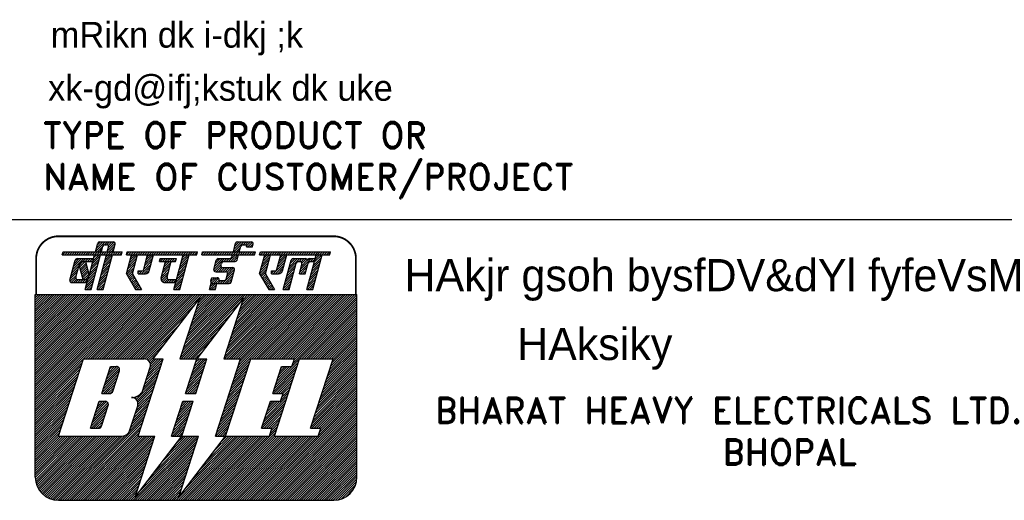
# Model space of a CAD drawing. Extents: x 10867 to 12547, y -210 to 978.
# Tile 4 of 7: x 11830 to 12136, y -25 to 124. Entities that reach past the tile are written whole.
import ezdxf
from ezdxf.enums import TextEntityAlignment as Align

# ---------------------------------------------------------------- set-up
doc = ezdxf.new("R2010")
doc.units = 0
doc.header["$LTSCALE"] = 5
doc.header["$MEASUREMENT"] = 0
doc.layers.get('0').update_dxf_attribs({"linetype": 'CONTINUOUS'})
doc.layers.add('TEXT', color=3, linetype='CONTINUOUS')
doc.styles.add('HINDI', font='hindi')
doc.styles.add('ROMAND', font='romand', dxfattribs={"height": 3})
doc.styles.add('ROMANS', font='romans.shx')

# ---------------------------------------------------------------- blocks, each defined once
blk = doc.blocks.new('*X41')
at = {"color": 0}
for p, q in [((31.687, 28.505), (32.282, 29.1)), ((31.752, 28.747), (32.105, 29.1)), ((31.817, 28.988), (31.928, 29.1)), ((31.493, 27.781), (32.121, 28.409)), ((31.558, 28.022), (32.186, 28.651)), ((31.622, 28.264), (32.251, 28.892)), ((31.299, 27.056), (31.927, 27.685)), ((31.364, 27.298), (31.992, 27.926)), ((31.428, 27.539), (32.057, 28.168)), ((31.163, 26.39), (31.733, 26.96)), ((31.17, 26.573), (31.798, 27.202)), ((31.234, 26.815), (31.863, 27.443)), ((31.34, 26.39), (31.669, 26.719)), ((31.517, 26.39), (31.604, 26.477))]:
    blk.add_line(p, q, dxfattribs=at)
blk = doc.blocks.new('*X42')
at = {"color": 0}
for p, q in [((29.691, 27.924), (30.558, 28.79)), ((29.756, 28.165), (30.381, 28.79)), ((29.821, 28.407), (30.204, 28.79)), ((29.885, 28.648), (30.027, 28.79)), ((30.505, 28.56), (30.735, 28.79)), ((30.56, 27.731), (31.188, 28.36)), ((30.625, 27.973), (31.442, 28.79)), ((30.661, 28.54), (30.911, 28.79)), ((30.689, 28.214), (31.141, 28.666)), ((30.734, 28.436), (31.068, 28.77)), ((31.147, 28.672), (31.261, 28.787)), ((31.388, 28.56), (31.618, 28.79)), ((31.565, 28.56), (31.752, 28.747)), ((29.433, 26.958), (30.061, 27.586)), ((29.497, 27.199), (30.126, 27.828)), ((29.562, 27.441), (30.19, 28.069)), ((29.627, 27.682), (30.255, 28.31)), ((30.625, 27.62), (31.124, 28.118)), ((30.802, 27.62), (31.059, 27.877)), ((30.979, 27.62), (30.994, 27.635)), ((29.303, 26.475), (29.931, 27.103)), ((29.368, 26.716), (29.996, 27.345)), ((29.395, 26.39), (29.867, 26.862)), ((29.572, 26.39), (29.802, 26.62))]:
    blk.add_line(p, q, dxfattribs=at)
blk = doc.blocks.new('*X43')
at = {"color": 0}
for p, q in [((27.698, 28.582), (28.216, 29.1)), ((27.762, 28.823), (28.039, 29.1)), ((27.827, 29.064), (27.863, 29.1)), ((28.952, 28.599), (29.454, 29.1)), ((29.017, 28.84), (29.277, 29.1)), ((29.082, 29.082), (29.1, 29.1)), ((27.504, 27.857), (28.132, 28.485)), ((27.568, 28.099), (28.197, 28.727)), ((27.633, 28.34), (28.261, 28.968)), ((28.504, 27.62), (29.386, 28.503)), ((28.823, 28.116), (29.451, 28.744)), ((28.888, 28.357), (29.516, 28.986)), ((27.441, 27.618), (28.067, 28.244)), ((27.506, 27.506), (28.002, 28.002)), ((27.571, 27.394), (27.938, 27.761)), ((27.635, 27.282), (27.927, 27.573)), ((28.356, 27.649), (28.557, 27.85)), ((28.356, 27.825), (28.38, 27.85)), ((28.681, 27.62), (29.322, 28.261)), ((28.857, 27.62), (29.257, 28.02)), ((29.082, 27.667), (29.172, 27.758)), ((27.7, 27.17), (27.992, 27.461)), ((27.765, 27.058), (28.056, 27.349)), ((27.829, 26.946), (28.121, 27.237)), ((27.894, 26.833), (28.186, 27.125)), ((27.959, 26.721), (28.25, 27.013)), ((28.024, 26.609), (28.315, 26.901)), ((28.088, 26.497), (28.38, 26.789)), ((28.158, 26.39), (28.445, 26.677)), ((28.335, 26.39), (28.509, 26.565)), ((28.511, 26.39), (28.574, 26.453))]:
    blk.add_line(p, q, dxfattribs=at)
blk = doc.blocks.new('*X44')
at = {"color": 0}
for p, q in [((27.479, 29.247), (27.562, 29.33)), ((27.509, 29.1), (27.739, 29.33)), ((27.686, 29.1), (27.916, 29.33)), ((27.863, 29.1), (28.093, 29.33)), ((28.039, 29.1), (28.269, 29.33)), ((28.216, 29.1), (28.446, 29.33)), ((28.393, 29.1), (28.623, 29.33)), ((28.57, 29.1), (28.8, 29.33)), ((28.746, 29.1), (28.976, 29.33)), ((28.923, 29.1), (29.153, 29.33)), ((29.1, 29.1), (29.33, 29.33)), ((29.277, 29.1), (29.507, 29.33)), ((29.454, 29.1), (29.684, 29.33)), ((29.63, 29.1), (29.86, 29.33)), ((29.807, 29.1), (30.037, 29.33)), ((29.984, 29.1), (30.214, 29.33)), ((30.161, 29.1), (30.391, 29.33)), ((30.337, 29.1), (30.567, 29.33)), ((30.514, 29.1), (30.744, 29.33)), ((30.691, 29.1), (30.921, 29.33)), ((30.868, 29.1), (31.098, 29.33)), ((31.045, 29.1), (31.275, 29.33)), ((31.221, 29.1), (31.451, 29.33)), ((31.398, 29.1), (31.628, 29.33)), ((31.575, 29.1), (31.805, 29.33)), ((31.752, 29.1), (31.982, 29.33)), ((31.928, 29.1), (32.158, 29.33)), ((32.105, 29.1), (32.335, 29.33)), ((32.282, 29.1), (32.512, 29.33)), ((32.459, 29.1), (32.689, 29.33)), ((32.636, 29.1), (32.866, 29.33)), ((32.812, 29.1), (32.932, 29.22))]:
    blk.add_line(p, q, dxfattribs=at)
blk = doc.blocks.new('*X45')
at = {"color": 0}
for p, q in [((25.024, 28.56), (25.564, 29.1)), ((25.201, 28.56), (25.741, 29.1)), ((25.323, 29.035), (25.388, 29.1)), ((23.882, 27.948), (24.724, 28.79)), ((23.924, 27.813), (24.445, 28.334)), ((23.946, 28.188), (24.547, 28.79)), ((24.01, 28.43), (24.371, 28.79)), ((24.075, 28.671), (24.19, 28.787)), ((24.671, 28.56), (24.901, 28.79)), ((24.848, 28.56), (25.078, 28.79)), ((25.378, 28.56), (25.757, 28.939)), ((25.556, 28.561), (25.692, 28.697)), ((24.058, 27.77), (24.453, 28.166)), ((24.234, 27.77), (24.565, 28.101)), ((24.411, 27.77), (24.741, 28.1)), ((24.552, 26.85), (25.433, 27.731)), ((24.588, 27.77), (24.918, 28.1)), ((24.765, 27.77), (25.095, 28.1)), ((24.87, 27.344), (25.486, 27.961)), ((24.896, 27.724), (25.272, 28.1)), ((24.934, 27.586), (25.422, 28.073)), ((23.633, 26.992), (23.951, 27.31)), ((23.691, 27.227), (23.759, 27.294)), ((23.696, 26.878), (24.128, 27.31)), ((23.845, 26.85), (24.256, 27.261)), ((24.022, 26.85), (24.29, 27.118)), ((24.198, 26.85), (24.428, 27.08)), ((24.375, 26.85), (24.605, 27.08)), ((24.729, 26.85), (25.369, 27.49)), ((24.905, 26.85), (25.304, 27.248)), ((25.082, 26.85), (25.239, 27.007))]:
    blk.add_line(p, q, dxfattribs=at)
blk = doc.blocks.new('*X46')
at = {"color": 0}
for p, q in [((22.95, 29.137), (23.143, 29.33)), ((23.09, 29.1), (23.32, 29.33)), ((23.266, 29.1), (23.496, 29.33)), ((23.443, 29.1), (23.673, 29.33)), ((23.62, 29.1), (23.85, 29.33)), ((23.797, 29.1), (24.027, 29.33)), ((23.973, 29.1), (24.203, 29.33)), ((24.15, 29.1), (24.38, 29.33)), ((24.327, 29.1), (24.557, 29.33)), ((24.504, 29.1), (24.734, 29.33)), ((24.681, 29.1), (24.911, 29.33)), ((24.857, 29.1), (25.087, 29.33)), ((25.034, 29.1), (25.264, 29.33)), ((25.211, 29.1), (25.441, 29.33)), ((25.388, 29.1), (25.618, 29.33)), ((25.564, 29.1), (25.794, 29.33)), ((25.741, 29.1), (25.971, 29.33)), ((25.918, 29.1), (26.148, 29.33)), ((26.095, 29.1), (26.325, 29.33)), ((26.272, 29.1), (26.502, 29.33)), ((26.448, 29.1), (26.678, 29.33)), ((26.625, 29.1), (26.855, 29.33)), ((26.802, 29.1), (27.032, 29.33)), ((26.979, 29.1), (27.076, 29.197))]:
    blk.add_line(p, q, dxfattribs=at)
blk = doc.blocks.new('*X47')
at = {"color": 0}
for p, q in [((25.441, 29.33), (26.211, 30.1)), ((25.452, 29.518), (26.034, 30.1)), ((25.517, 29.759), (25.857, 30.1)), ((25.582, 30.002), (25.671, 30.091)), ((26.158, 29.87), (26.388, 30.1)), ((26.334, 29.87), (26.564, 30.1)), ((26.443, 29.802), (26.741, 30.1)), ((26.538, 29.72), (26.886, 30.068)), ((26.715, 29.72), (26.942, 29.948)), ((25.618, 29.33), (25.951, 29.663)), ((25.794, 29.33), (25.886, 29.422))]:
    blk.add_line(p, q, dxfattribs=at)
blk = doc.blocks.new('*X48')
at = {"color": 0}
for p, q in [((23.562, 26.39), (24.022, 26.85)), ((23.602, 26.607), (23.845, 26.85)), ((23.667, 26.849), (23.696, 26.878)), ((23.738, 26.39), (24.101, 26.753)), ((23.915, 26.39), (24.036, 26.511))]:
    blk.add_line(p, q, dxfattribs=at)
blk = doc.blocks.new('*X49')
at = {"color": 0}
for p, q in [((17.094, 29.115), (17.309, 29.33)), ((17.256, 29.1), (17.486, 29.33)), ((17.433, 29.1), (17.663, 29.33)), ((17.61, 29.1), (17.84, 29.33)), ((17.786, 29.1), (18.016, 29.33)), ((17.963, 29.1), (18.193, 29.33)), ((18.14, 29.1), (18.37, 29.33)), ((18.317, 29.1), (18.547, 29.33)), ((18.493, 29.1), (18.723, 29.33)), ((18.67, 29.1), (18.9, 29.33)), ((18.847, 29.1), (19.077, 29.33)), ((19.024, 29.1), (19.254, 29.33)), ((19.201, 29.1), (19.431, 29.33)), ((19.377, 29.1), (19.607, 29.33)), ((19.554, 29.1), (19.784, 29.33)), ((19.731, 29.1), (19.961, 29.33)), ((19.908, 29.1), (20.138, 29.33)), ((20.084, 29.1), (20.314, 29.33)), ((20.261, 29.1), (20.491, 29.33)), ((20.438, 29.1), (20.668, 29.33)), ((20.615, 29.1), (20.845, 29.33)), ((20.791, 29.1), (21.021, 29.33)), ((20.968, 29.1), (21.198, 29.33)), ((21.145, 29.1), (21.375, 29.33)), ((21.322, 29.1), (21.552, 29.33)), ((21.499, 29.1), (21.729, 29.33)), ((21.675, 29.1), (21.905, 29.33)), ((21.852, 29.1), (22.082, 29.33)), ((22.029, 29.1), (22.259, 29.33)), ((22.206, 29.1), (22.436, 29.33)), ((22.382, 29.1), (22.611, 29.329)), ((19.698, 28.713), (19.774, 28.79)), ((19.721, 28.56), (19.951, 28.79)), ((19.898, 28.56), (20.128, 28.79)), ((20.075, 28.56), (20.305, 28.79)), ((20.251, 28.56), (20.481, 28.79)), ((20.428, 28.56), (20.658, 28.79)), ((20.605, 28.56), (20.835, 28.79)), ((20.782, 28.56), (20.952, 28.73))]:
    blk.add_line(p, q, dxfattribs=at)
blk = doc.blocks.new('*X50')
at = {"color": 0}
for p, q in [((17.377, 28.691), (17.786, 29.1)), ((17.442, 28.932), (17.61, 29.1)), ((18.567, 28.466), (19.195, 29.095)), ((18.631, 28.708), (19.024, 29.1)), ((18.696, 28.949), (18.847, 29.1)), ((21.386, 28.634), (21.852, 29.1)), ((21.451, 28.876), (21.675, 29.1)), ((17.118, 27.725), (17.746, 28.353)), ((17.183, 27.966), (17.811, 28.594)), ((17.247, 28.208), (17.876, 28.836)), ((17.312, 28.449), (17.941, 29.077)), ((18.251, 27.62), (19.001, 28.37)), ((18.437, 27.983), (19.066, 28.612)), ((18.502, 28.225), (19.13, 28.853)), ((19.938, 27.893), (20.566, 28.521)), ((20.002, 28.134), (20.428, 28.56)), ((20.067, 28.376), (20.251, 28.56)), ((21.192, 27.91), (21.821, 28.538)), ((21.257, 28.151), (21.885, 28.78)), ((21.322, 28.393), (21.95, 29.021)), ((17.127, 27.556), (17.682, 28.112)), ((17.191, 27.444), (17.617, 27.87)), ((17.256, 27.332), (17.552, 27.629)), ((18.006, 27.728), (18.127, 27.85)), ((18.074, 27.62), (18.305, 27.851)), ((18.428, 27.62), (18.936, 28.129)), ((18.607, 27.622), (18.872, 27.887)), ((19.773, 27.197), (20.372, 27.797)), ((19.808, 27.41), (20.437, 28.038)), ((19.873, 27.651), (20.501, 28.28)), ((20.92, 26.93), (21.562, 27.572)), ((20.998, 27.185), (21.627, 27.814)), ((21.063, 27.427), (21.691, 28.055)), ((21.128, 27.668), (21.756, 28.297)), ((17.321, 27.22), (17.612, 27.512)), ((17.385, 27.108), (17.677, 27.4)), ((17.45, 26.996), (17.742, 27.288)), ((17.515, 26.884), (17.807, 27.176)), ((17.58, 26.772), (17.871, 27.064)), ((17.644, 26.66), (17.936, 26.952)), ((17.709, 26.548), (18.001, 26.839)), ((19.819, 27.067), (20.307, 27.555)), ((19.907, 26.978), (20.247, 27.318)), ((20.038, 26.932), (20.301, 27.195)), ((20.212, 26.93), (20.442, 27.16)), ((20.389, 26.93), (20.619, 27.16)), ((20.566, 26.93), (20.796, 27.16)), ((20.743, 26.93), (20.973, 27.16)), ((20.804, 26.461), (21.433, 27.089)), ((20.869, 26.702), (21.497, 27.331)), ((20.91, 26.39), (21.368, 26.848)), ((17.774, 26.436), (18.065, 26.727)), ((17.905, 26.39), (18.13, 26.615)), ((18.081, 26.39), (18.195, 26.503)), ((18.258, 26.39), (18.259, 26.391)), ((21.087, 26.39), (21.303, 26.606))]:
    blk.add_line(p, q, dxfattribs=at)
blk = doc.blocks.new('*X51')
at = {"color": 0}
for p, q in [((13.409, 28.259), (13.711, 28.56)), ((13.448, 28.121), (13.888, 28.56)), ((13.462, 28.488), (13.512, 28.538)), ((13.487, 27.983), (13.945, 28.441)), ((13.526, 27.845), (13.98, 28.299)), ((13.565, 27.707), (14.015, 28.157)), ((13.604, 27.57), (14.05, 28.015)), ((13.643, 27.432), (14.085, 27.873)), ((13.682, 27.294), (14.12, 27.731)), ((13.725, 27.16), (14.155, 27.59)), ((13.902, 27.16), (14.168, 27.426)), ((14.079, 27.16), (14.103, 27.184))]:
    blk.add_line(p, q, dxfattribs=at)
blk = doc.blocks.new('*X52')
at = {"color": 0}
for p, q in [((12.909, 27.935), (13.462, 28.488)), ((12.974, 28.177), (13.587, 28.79)), ((13.039, 28.418), (13.41, 28.79)), ((13.104, 28.66), (13.232, 28.788)), ((13.512, 28.538), (13.764, 28.79)), ((13.711, 28.56), (13.941, 28.79)), ((13.888, 28.56), (14.118, 28.79)), ((14.064, 28.56), (14.294, 28.79)), ((14.241, 28.56), (14.471, 28.79)), ((14.418, 28.56), (14.491, 28.633)), ((12.715, 27.211), (13.259, 27.755)), ((12.78, 27.452), (13.324, 27.997)), ((12.845, 27.694), (13.389, 28.238)), ((12.699, 27.018), (13.195, 27.514)), ((12.794, 26.936), (13.147, 27.289)), ((12.965, 26.93), (13.217, 27.182)), ((13.141, 26.93), (13.371, 27.16)), ((13.318, 26.93), (13.548, 27.16)), ((13.495, 26.93), (13.725, 27.16)), ((13.672, 26.93), (13.902, 27.16)), ((13.849, 26.93), (14.079, 27.16)), ((14.025, 26.93), (14.038, 26.943))]:
    blk.add_line(p, q, dxfattribs=at)
blk = doc.blocks.new('*X53')
at = {"color": 0}
for p, q in [((12.129, 29.1), (12.359, 29.33)), ((12.154, 29.301), (12.183, 29.33)), ((12.306, 29.1), (12.536, 29.33)), ((12.483, 29.1), (12.713, 29.33)), ((12.66, 29.1), (12.89, 29.33)), ((12.837, 29.1), (13.067, 29.33)), ((13.013, 29.1), (13.243, 29.33)), ((13.19, 29.1), (13.42, 29.33)), ((13.367, 29.1), (13.597, 29.33)), ((13.544, 29.1), (13.774, 29.33)), ((13.72, 29.1), (13.95, 29.33)), ((13.897, 29.1), (14.127, 29.33)), ((14.074, 29.1), (14.304, 29.33)), ((14.251, 29.1), (14.481, 29.33)), ((14.428, 29.1), (14.658, 29.33)), ((14.604, 29.1), (14.834, 29.33)), ((14.781, 29.1), (15.011, 29.33)), ((14.958, 29.1), (15.188, 29.33)), ((15.135, 29.1), (15.365, 29.33)), ((15.311, 29.1), (15.541, 29.33)), ((15.488, 29.1), (15.718, 29.33)), ((15.665, 29.1), (15.895, 29.33)), ((15.842, 29.1), (16.072, 29.33)), ((16.019, 29.1), (16.249, 29.33)), ((16.195, 29.1), (16.425, 29.33)), ((16.372, 29.1), (16.602, 29.33)), ((16.549, 29.1), (16.755, 29.306))]:
    blk.add_line(p, q, dxfattribs=at)
blk = doc.blocks.new('*X54')
at = {"color": 0}
for p, q in [((14.685, 29.358), (15.428, 30.1)), ((14.75, 29.599), (15.251, 30.1)), ((14.815, 29.841), (15.074, 30.1)), ((15.372, 29.868), (15.604, 30.1)), ((15.551, 29.87), (15.781, 30.1)), ((15.618, 29.407), (16.21, 29.999)), ((15.667, 29.809), (15.958, 30.1)), ((15.683, 29.648), (16.124, 30.089)), ((14.834, 29.33), (15.249, 29.745)), ((15.011, 29.33), (15.184, 29.503)), ((15.718, 29.33), (16.182, 29.794)), ((15.895, 29.33), (16.117, 29.552))]:
    blk.add_line(p, q, dxfattribs=at)
blk = doc.blocks.new('*X55')
at = {"color": 0}
for p, q in [((14.491, 28.633), (14.958, 29.1)), ((14.556, 28.875), (14.781, 29.1)), ((15.424, 28.683), (15.842, 29.1)), ((15.489, 28.924), (15.665, 29.1)), ((14.297, 27.909), (14.925, 28.537)), ((14.362, 28.15), (14.99, 28.779)), ((14.426, 28.392), (15.055, 29.02)), ((15.165, 27.717), (15.794, 28.345)), ((15.23, 27.958), (15.859, 28.586)), ((15.295, 28.2), (15.923, 28.828)), ((15.36, 28.441), (15.988, 29.069)), ((14.038, 26.943), (14.667, 27.571)), ((14.103, 27.184), (14.731, 27.813)), ((14.168, 27.426), (14.796, 28.054)), ((14.232, 27.667), (14.861, 28.296)), ((14.971, 26.992), (15.6, 27.621)), ((15.036, 27.234), (15.664, 27.862)), ((15.101, 27.475), (15.729, 28.103)), ((13.909, 26.46), (14.537, 27.088)), ((13.973, 26.701), (14.602, 27.33)), ((14.016, 26.39), (14.472, 26.847)), ((14.842, 26.509), (15.47, 27.138)), ((14.9, 26.39), (15.406, 26.896)), ((14.907, 26.751), (15.535, 27.379)), ((14.192, 26.39), (14.408, 26.605)), ((15.076, 26.39), (15.341, 26.655)), ((15.253, 26.39), (15.276, 26.413))]:
    blk.add_line(p, q, dxfattribs=at)
blk = doc.blocks.new('*X56')
at = {"color": 0}
for p, q in [((10, 17.425), (18.575, 26)), ((10, 17.601), (18.399, 26)), ((10, 17.778), (18.222, 26)), ((10, 17.955), (18.045, 26)), ((10, 18.132), (17.868, 26)), ((10, 18.309), (17.691, 26)), ((10, 18.485), (17.515, 26)), ((10, 18.662), (17.338, 26)), ((10, 18.839), (17.161, 26)), ((10, 19.016), (16.984, 26)), ((10, 19.192), (16.808, 26)), ((10, 19.369), (16.631, 26)), ((10, 19.546), (16.454, 26)), ((10, 19.723), (16.277, 26)), ((10, 19.899), (16.101, 26)), ((10, 20.076), (15.924, 26)), ((10, 20.253), (15.747, 26)), ((10, 20.43), (15.57, 26)), ((10, 20.607), (15.393, 26)), ((10, 20.783), (15.217, 26)), ((10, 20.96), (15.04, 26)), ((10, 21.137), (14.863, 26)), ((10, 21.314), (14.686, 26)), ((10, 21.49), (14.51, 26)), ((10, 21.667), (14.333, 26)), ((10, 21.844), (14.156, 26)), ((10, 22.021), (13.979, 26)), ((10, 22.198), (13.802, 26)), ((10, 22.374), (13.626, 26)), ((10, 22.551), (13.449, 26)), ((10, 22.728), (13.272, 26)), ((10, 22.905), (13.095, 26)), ((10, 23.081), (12.919, 26)), ((10, 23.258), (12.742, 26)), ((10, 23.435), (12.565, 26)), ((10, 23.612), (12.388, 26)), ((10, 23.789), (12.211, 26)), ((10, 23.965), (12.035, 26)), ((10, 24.142), (11.858, 26)), ((10, 24.319), (11.681, 26)), ((10, 24.496), (11.504, 26)), ((10, 24.672), (11.328, 26)), ((10, 24.849), (11.151, 26)), ((10, 25.026), (10.974, 26)), ((10, 25.203), (10.797, 26)), ((10, 25.38), (10.62, 26)), ((10, 25.556), (10.444, 26)), ((10, 25.733), (10.267, 26)), ((10, 25.91), (10.09, 26)), ((13.752, 21), (18.752, 26)), ((13.929, 21), (18.929, 26)), ((14.106, 21), (19.106, 26)), ((14.282, 21), (19.282, 26)), ((14.459, 21), (19.459, 26)), ((14.636, 21), (19.636, 26)), ((14.813, 21), (19.813, 26)), ((14.99, 21), (19.99, 26)), ((15.166, 21), (20.166, 26)), ((15.343, 21), (20.343, 26)), ((15.52, 21), (20.52, 26)), ((15.697, 21), (20.697, 26)), ((15.873, 21), (20.873, 26)), ((16.05, 21), (21.05, 26)), ((16.227, 21), (21.227, 26)), ((16.404, 21), (21.404, 26)), ((16.581, 21), (21.581, 26)), ((16.757, 21), (21.757, 26)), ((16.934, 21), (21.934, 26)), ((17.111, 21), (22.111, 26)), ((17.288, 21), (22.288, 26)), ((17.464, 21), (22.464, 26)), ((17.641, 21), (22.641, 26)), ((17.818, 21), (22.818, 26)), ((17.995, 21), (22.995, 26)), ((21.285, 21.108), (26.177, 26)), ((21.354, 21), (26.354, 26)), ((21.37, 21.37), (26, 26)), ((21.455, 21.631), (25.823, 26)), ((21.53, 21), (25.905, 25.375)), ((21.54, 21.893), (25.646, 26)), ((21.625, 22.155), (25.47, 26)), ((21.71, 22.417), (25.293, 26)), ((21.795, 22.679), (25.116, 26)), ((21.88, 22.941), (24.939, 26)), ((21.965, 23.203), (24.763, 26)), ((22.05, 23.464), (24.586, 26)), ((22.135, 23.726), (24.409, 26)), ((22.22, 23.988), (24.232, 26)), ((22.306, 24.25), (24.055, 26)), ((22.391, 24.512), (23.879, 26)), ((22.476, 24.774), (23.702, 26)), ((22.561, 25.036), (23.525, 26)), ((22.646, 25.298), (23.348, 26)), ((22.731, 25.559), (23.172, 26)), ((24.704, 21.169), (29.536, 26)), ((24.712, 21), (29.712, 26)), ((24.789, 21.431), (29.359, 26)), ((24.875, 21.693), (29.182, 26)), ((24.889, 21), (29.889, 26)), ((24.96, 21.954), (29.005, 26)), ((25.045, 22.216), (28.828, 26)), ((25.066, 21), (30.066, 26)), ((25.13, 22.478), (28.652, 26)), ((25.215, 22.74), (28.475, 26)), ((25.243, 21), (30.243, 26)), ((25.3, 23.002), (28.298, 26)), ((25.385, 23.264), (28.121, 26)), ((25.419, 21), (30.419, 26)), ((25.47, 23.526), (27.945, 26)), ((25.555, 23.787), (27.768, 26)), ((25.596, 21), (30.596, 26)), ((25.609, 19.952), (31.657, 26)), ((25.64, 24.049), (27.591, 26)), ((25.694, 20.214), (31.48, 26)), ((25.725, 24.311), (27.414, 26)), ((25.773, 21), (30.773, 26)), ((25.779, 20.476), (31.303, 26)), ((25.81, 24.573), (27.237, 26)), ((25.864, 20.738), (31.127, 26)), ((25.896, 24.835), (27.061, 26)), ((25.949, 21), (30.95, 26)), ((25.981, 25.097), (26.884, 26)), ((26.066, 25.359), (26.707, 26)), ((26.151, 25.62), (26.53, 26)), ((26.834, 21), (31.834, 26)), ((27.01, 21), (32.01, 26)), ((27.187, 21), (32.187, 26)), ((27.364, 21), (32.364, 26)), ((27.541, 21), (32.541, 26)), ((27.718, 21), (32.718, 26)), ((27.894, 21), (32.894, 26)), ((28.071, 21), (33.071, 26)), ((28.248, 21), (33.248, 26)), ((28.425, 21), (33.425, 26)), ((28.601, 21), (33.601, 26)), ((28.778, 21), (33.778, 26)), ((28.955, 21), (33.955, 26)), ((29.132, 21), (34.132, 26)), ((29.309, 21), (34.309, 26)), ((29.485, 21), (34.485, 26)), ((29.662, 21), (34.662, 26)), ((29.839, 21), (34.839, 26)), ((29.959, 20.413), (35, 25.454)), ((30.016, 21), (35, 25.984)), ((30.044, 20.675), (35, 25.631)), ((30.129, 20.936), (35, 25.808)), ((30.723, 21), (35, 25.277)), ((18.172, 21), (22.369, 25.198)), ((21.707, 21), (25.323, 24.616)), ((30.899, 21), (35, 25.101)), ((31.076, 21), (35, 24.924)), ((31.253, 21), (35, 24.747)), ((31.43, 21), (35, 24.57)), ((18.348, 21), (21.787, 24.439)), ((21.884, 21), (24.741, 23.857)), ((31.607, 21), (35, 24.393)), ((31.783, 21), (35, 24.217)), ((31.96, 21), (35, 24.04)), ((32.137, 21), (35, 23.863)), ((18.521, 20.996), (21.205, 23.68)), ((22.061, 21), (24.159, 23.098)), ((32.314, 21), (35, 23.686)), ((32.49, 21), (35, 23.51)), ((32.667, 21), (35, 23.333)), ((32.844, 21), (35, 23.156)), ((33.021, 21), (35, 22.979)), ((18.661, 20.959), (20.623, 22.921)), ((22.237, 21), (23.577, 22.34)), ((32.871, 20.143), (35, 22.272)), ((32.956, 20.405), (35, 22.449)), ((33.041, 20.667), (35, 22.626)), ((33.126, 20.929), (35, 22.802)), ((18.771, 20.892), (20.041, 22.163)), ((22.414, 21), (22.995, 21.581)), ((32.531, 19.096), (35, 21.565)), ((32.616, 19.358), (35, 21.742)), ((32.701, 19.619), (35, 21.919)), ((32.786, 19.881), (35, 22.095)), ((10, 17.248), (13.748, 20.996)), ((10, 17.071), (13.663, 20.734)), ((18.684, 19.568), (19.869, 20.753)), ((18.769, 19.83), (19.939, 21)), ((18.854, 20.092), (19.763, 21)), ((18.859, 20.803), (19.459, 21.404)), ((18.923, 20.691), (19.232, 21)), ((18.939, 20.354), (19.586, 21)), ((18.959, 20.55), (19.409, 21)), ((22.104, 19.629), (23.289, 20.814)), ((22.189, 19.891), (23.298, 21)), ((22.274, 20.153), (23.121, 21)), ((22.359, 20.415), (22.945, 21)), ((22.444, 20.677), (22.768, 21)), ((22.53, 20.939), (22.591, 21)), ((25.524, 19.69), (26.709, 20.875)), ((28.689, 18.966), (30.466, 20.743)), ((32.105, 17.786), (35, 20.681)), ((32.19, 18.048), (35, 20.858)), ((32.276, 18.31), (35, 21.035)), ((32.361, 18.572), (35, 21.211)), ((32.446, 18.834), (35, 21.388)), ((10, 16.894), (13.578, 20.472)), ((10, 16.718), (13.493, 20.211)), ((10, 16.541), (13.408, 19.949)), ((18.429, 18.783), (19.614, 19.968)), ((18.514, 19.044), (19.699, 20.229)), ((18.599, 19.306), (19.784, 20.491)), ((21.849, 18.844), (23.034, 20.029)), ((21.934, 19.106), (23.119, 20.291)), ((22.019, 19.367), (23.204, 20.552)), ((25.269, 18.905), (26.454, 20.09)), ((25.354, 19.167), (26.539, 20.352)), ((25.439, 19.428), (26.624, 20.614)), ((28.518, 18.442), (30.296, 20.22)), ((28.553, 18.3), (30.211, 19.958)), ((28.604, 18.704), (30.381, 20.482)), ((28.774, 19.228), (29.946, 20.4)), ((28.859, 19.49), (29.769, 20.4)), ((28.944, 19.751), (29.592, 20.4)), ((29.029, 20.013), (29.416, 20.4)), ((29.114, 20.275), (29.239, 20.4)), ((31.765, 16.739), (35, 19.974)), ((31.85, 17.001), (35, 20.151)), ((31.935, 17.263), (35, 20.328)), ((32.02, 17.525), (35, 20.504)), ((10, 16.364), (13.323, 19.687)), ((10, 16.187), (13.238, 19.425)), ((10, 16.01), (13.153, 19.163)), ((17.847, 17.847), (19.444, 19.444)), ((17.922, 17.745), (19.359, 19.182)), ((18.344, 18.521), (19.529, 19.706)), ((21.679, 18.32), (22.864, 19.505)), ((21.764, 18.582), (22.949, 19.767)), ((21.836, 18.3), (22.779, 19.243)), ((25.013, 18.119), (26.199, 19.304)), ((25.099, 18.381), (26.284, 19.566)), ((25.184, 18.643), (26.369, 19.828)), ((28.73, 18.3), (30.126, 19.696)), ((28.907, 18.3), (30.041, 19.434)), ((29.083, 18.3), (29.956, 19.172)), ((31.425, 15.692), (35, 19.267)), ((31.51, 15.953), (35, 19.444)), ((31.595, 16.215), (35, 19.62)), ((31.68, 16.477), (35, 19.797)), ((10, 15.834), (13.068, 18.901)), ((10, 15.657), (12.982, 18.639)), ((10, 15.48), (12.897, 18.377)), ((17.919, 17.211), (19.104, 18.396)), ((17.972, 17.619), (19.274, 18.92)), ((17.984, 17.454), (19.189, 18.658)), ((22.012, 18.3), (22.694, 18.981)), ((22.189, 18.3), (22.609, 18.719)), ((22.366, 18.3), (22.523, 18.458)), ((24.758, 17.334), (25.943, 18.519)), ((24.843, 17.595), (26.028, 18.781)), ((24.928, 17.857), (26.113, 19.042)), ((29.108, 17.794), (29.7, 18.387)), ((29.193, 18.056), (29.785, 18.649)), ((29.26, 18.3), (29.871, 18.91)), ((31.51, 15.6), (35, 19.09)), ((31.687, 15.6), (35, 18.913)), ((31.863, 15.6), (35, 18.737)), ((32.04, 15.6), (35, 18.56)), ((32.184, 15.567), (35, 18.383)), ((10, 15.303), (12.812, 18.116)), ((10, 15.127), (12.727, 17.854)), ((17.626, 17.98), (17.658, 18.011)), ((17.663, 16.426), (18.848, 17.611)), ((17.748, 16.688), (18.933, 17.873)), ((17.749, 17.926), (17.909, 18.086)), ((17.833, 16.95), (19.018, 18.135)), ((21.083, 16.487), (22.268, 17.672)), ((21.168, 16.749), (22.119, 17.7)), ((21.253, 17.011), (21.943, 17.7)), ((21.338, 17.273), (21.766, 17.7)), ((21.423, 17.534), (21.589, 17.7)), ((24.503, 16.548), (25.688, 17.733)), ((24.588, 16.81), (25.773, 17.995)), ((24.673, 17.072), (25.858, 18.257)), ((27.147, 10), (35, 17.853)), ((27.324, 10), (35, 17.676)), ((27.753, 16.085), (29.53, 17.863)), ((27.838, 16.347), (29.615, 18.125)), ((27.923, 16.609), (29.014, 17.7)), ((28.008, 16.871), (28.837, 17.7)), ((28.093, 17.133), (28.66, 17.7)), ((28.178, 17.395), (28.483, 17.7)), ((28.263, 17.657), (28.307, 17.7)), ((32.014, 15.044), (35, 18.029)), ((32.099, 15.305), (35, 18.206)), ((10, 14.95), (12.642, 17.592)), ((10, 14.773), (12.557, 17.33)), ((10, 14.596), (12.472, 17.068)), ((17.493, 15.902), (18.678, 17.087)), ((17.578, 16.164), (18.763, 17.349)), ((20.828, 15.701), (22.013, 16.886)), ((20.913, 15.963), (22.098, 17.148)), ((20.998, 16.225), (22.183, 17.41)), ((24.248, 15.762), (25.433, 16.947)), ((24.333, 16.024), (25.518, 17.209)), ((24.418, 16.286), (25.603, 17.471)), ((27.501, 10), (35, 17.499)), ((27.621, 15.6), (29.36, 17.339)), ((27.668, 15.824), (29.445, 17.601)), ((27.678, 10), (35, 17.322)), ((27.798, 15.6), (29.275, 17.077)), ((27.854, 10), (35, 17.146)), ((28.031, 10), (35, 16.969)), ((10, 14.419), (12.387, 16.806)), ((10, 14.243), (12.302, 16.544)), ((10, 14.066), (12.217, 16.283)), ((12.121, 10), (18.423, 16.302)), ((17.321, 15.376), (18.508, 16.563)), ((17.408, 15.64), (18.593, 16.825)), ((20.657, 15), (21.758, 16.101)), ((20.658, 15.178), (21.843, 16.363)), ((20.743, 15.44), (21.928, 16.625)), ((24.016, 15), (25.178, 16.162)), ((24.078, 15.239), (25.263, 16.424)), ((24.163, 15.501), (25.348, 16.686)), ((27.974, 15.6), (29.19, 16.816)), ((28.151, 15.6), (29.105, 16.554)), ((28.208, 10), (35, 16.792)), ((28.328, 15.6), (29.02, 16.292)), ((28.385, 10), (35, 16.615)), ((28.562, 10), (35, 16.438)), ((28.738, 10), (35, 16.262)), ((28.915, 10), (35, 16.085)), ((10, 13.889), (12.132, 16.021)), ((10, 13.712), (12.047, 15.759)), ((10, 13.536), (11.961, 15.497)), ((12.298, 10), (18.338, 16.04)), ((12.475, 10), (18.253, 15.778)), ((12.652, 10), (18.168, 15.516)), ((20.834, 15), (21.673, 15.839)), ((21.01, 15), (21.588, 15.577)), ((21.187, 15), (21.502, 15.315)), ((23.258, 10), (28.764, 15.506)), ((24.192, 15), (25.092, 15.9)), ((24.369, 15), (25.007, 15.638)), ((24.546, 15), (24.922, 15.376)), ((28.257, 15.176), (28.85, 15.768)), ((28.342, 15.437), (28.935, 16.03)), ((29.092, 10), (35, 15.908)), ((29.269, 10), (35, 15.731)), ((29.445, 10), (35, 15.555)), ((29.622, 10), (35, 15.378)), ((10, 13.359), (11.876, 15.235)), ((10, 11.768), (13.232, 15)), ((10, 11.945), (13.055, 15)), ((10, 12.121), (12.879, 15)), ((10, 12.298), (12.702, 15)), ((10, 12.475), (12.525, 15)), ((10, 12.652), (12.348, 15)), ((10, 12.828), (12.172, 15)), ((10, 13.005), (11.995, 15)), ((10, 13.182), (11.818, 15)), ((10.011, 11.602), (13.409, 15)), ((10.035, 11.449), (13.586, 15)), ((10.069, 11.306), (13.763, 15)), ((10.113, 11.173), (13.939, 15)), ((10.164, 11.048), (14.116, 15)), ((10.224, 10.931), (14.293, 15)), ((10.29, 10.82), (14.47, 15)), ((10.363, 10.716), (14.646, 15)), ((10.442, 10.619), (14.823, 15)), ((10.527, 10.527), (15, 15)), ((10.619, 10.442), (15.177, 15)), ((10.716, 10.363), (15.354, 15)), ((10.82, 10.29), (15.53, 15)), ((10.931, 10.224), (15.707, 15)), ((11.048, 10.164), (15.884, 15)), ((11.173, 10.113), (16.061, 15)), ((11.306, 10.069), (16.237, 15)), ((11.449, 10.035), (16.414, 15)), ((11.602, 10.011), (16.591, 15)), ((11.768, 10), (16.768, 15)), ((11.945, 10), (16.988, 15.043)), ((12.828, 10), (18.083, 15.254)), ((13.005, 10), (18.005, 15)), ((13.182, 10), (18.182, 15)), ((13.359, 10), (18.359, 15)), ((13.536, 10), (18.536, 15)), ((13.712, 10), (18.712, 15)), ((13.889, 10), (18.889, 15)), ((14.066, 10), (19.066, 15)), ((14.243, 10), (19.243, 15)), ((14.419, 10), (19.243, 14.823)), ((14.596, 10), (19.157, 14.561)), ((17.601, 10), (22.601, 15)), ((17.778, 10), (22.662, 14.884)), ((17.955, 10), (22.577, 14.622)), ((18.027, 10.602), (22.425, 15)), ((18.609, 11.361), (22.248, 15)), ((19.191, 12.12), (22.071, 15)), ((19.773, 12.878), (21.894, 15)), ((20.355, 13.637), (21.718, 15)), ((20.937, 14.396), (21.541, 15)), ((20.96, 10), (25.96, 15)), ((21.137, 10), (26.137, 15)), ((21.314, 10), (26.314, 15)), ((21.364, 15), (21.417, 15.053)), ((21.49, 10), (26.49, 15)), ((21.562, 10.779), (25.783, 15)), ((21.667, 10), (26.667, 15)), ((21.844, 10), (26.844, 15)), ((22.021, 10), (27.021, 15)), ((22.144, 11.538), (25.607, 15)), ((22.198, 10), (27.198, 15)), ((22.374, 10), (27.374, 15)), ((22.551, 10), (27.551, 15)), ((22.726, 12.297), (25.43, 15)), ((22.728, 10), (27.728, 15)), ((22.905, 10), (27.905, 15)), ((23.081, 10), (28.081, 15)), ((23.308, 13.055), (25.253, 15)), ((23.435, 10), (28.679, 15.244)), ((23.612, 10), (28.612, 15)), ((23.789, 10), (28.789, 15)), ((23.89, 13.814), (25.076, 15)), ((23.965, 10), (28.965, 15)), ((24.142, 10), (29.142, 15)), ((24.319, 10), (29.319, 15)), ((24.472, 14.573), (24.899, 15)), ((24.496, 10), (29.496, 15)), ((24.672, 10), (29.672, 15)), ((24.723, 15), (24.837, 15.114)), ((24.849, 10), (29.849, 15)), ((25.026, 10), (30.026, 15)), ((25.203, 10), (30.203, 15)), ((25.38, 10), (30.38, 15)), ((25.556, 10), (30.556, 15)), ((25.733, 10), (30.733, 15)), ((25.91, 10), (30.91, 15)), ((26.087, 10), (31.087, 15)), ((26.263, 10), (31.263, 15)), ((26.44, 10), (31.44, 15)), ((26.617, 10), (31.617, 15)), ((26.794, 10), (31.794, 15)), ((26.971, 10), (31.971, 15)), ((29.799, 10), (35, 15.201)), ((29.976, 10), (35, 15.024)), ((30.153, 10), (35, 14.847)), ((30.329, 10), (35, 14.671)), ((14.773, 10), (19.072, 14.299)), ((14.95, 10), (18.987, 14.038)), ((18.132, 10), (22.492, 14.36)), ((18.309, 10), (22.407, 14.099)), ((18.485, 10), (22.322, 13.837)), ((30.506, 10), (35, 14.494)), ((30.683, 10), (35, 14.317)), ((30.86, 10), (35, 14.14)), ((31.036, 10), (35, 13.964)), ((31.213, 10), (35, 13.787)), ((15.127, 10), (18.902, 13.776)), ((15.303, 10), (18.817, 13.514)), ((15.48, 10), (18.732, 13.252)), ((18.662, 10), (22.237, 13.575)), ((18.839, 10), (22.152, 13.313)), ((19.016, 10), (22.067, 13.051)), ((31.39, 10), (35, 13.61)), ((31.567, 10), (35, 13.433)), ((31.744, 10), (35, 13.256)), ((31.92, 10), (35, 13.08)), ((15.657, 10), (18.647, 12.99)), ((15.834, 10), (18.562, 12.728)), ((16.01, 10), (18.477, 12.466)), ((19.192, 10), (21.982, 12.789)), ((19.369, 10), (21.897, 12.527)), ((19.546, 10), (21.812, 12.266)), ((32.097, 10), (35, 12.903)), ((32.274, 10), (35, 12.726)), ((32.451, 10), (35, 12.549)), ((32.627, 10), (35, 12.373)), ((16.187, 10), (18.392, 12.205)), ((16.364, 10), (18.307, 11.943)), ((16.541, 10), (18.222, 11.681)), ((19.723, 10), (21.726, 12.004)), ((19.899, 10), (21.641, 11.742)), ((32.804, 10), (35, 12.196)), ((32.981, 10), (35, 12.019)), ((33.158, 10), (35, 11.842)), ((33.34, 10.005), (34.995, 11.66)), ((16.718, 10), (18.136, 11.419)), ((16.894, 10), (18.051, 11.157)), ((17.071, 10), (17.966, 10.895)), ((20.076, 10), (21.556, 11.48)), ((20.253, 10), (21.471, 11.218)), ((20.43, 10), (21.386, 10.956)), ((33.545, 10.033), (34.967, 11.455)), ((33.786, 10.098), (34.902, 11.214)), ((34.114, 10.25), (34.75, 10.886)), ((17.248, 10), (17.881, 10.633)), ((17.425, 10), (17.796, 10.371)), ((20.607, 10), (21.301, 10.694)), ((20.783, 10), (21.216, 10.433))]:
    blk.add_line(p, q, dxfattribs=at)
blk = doc.blocks.new('*X57')
at = {"color": 0}
for p, q in [((15.368, 18.904), (16.553, 20.088)), ((15.454, 19.166), (16.539, 20.251)), ((15.539, 19.428), (16.461, 20.35)), ((15.624, 19.69), (16.333, 20.399)), ((15.709, 19.951), (16.157, 20.4)), ((15.794, 20.213), (15.981, 20.4)), ((15.198, 18.38), (16.383, 19.565)), ((15.283, 18.642), (16.468, 19.827)), ((15.295, 18.3), (16.298, 19.303)), ((15.472, 18.3), (16.213, 19.042)), ((15.648, 18.3), (16.128, 18.78)), ((15.828, 18.303), (16.043, 18.518)), ((14.688, 16.809), (15.55, 17.671)), ((14.773, 17.071), (15.402, 17.7)), ((14.858, 17.333), (15.225, 17.7)), ((14.943, 17.595), (15.048, 17.7)), ((14.347, 15.762), (15.533, 16.947)), ((14.433, 16.024), (15.618, 17.209)), ((14.518, 16.285), (15.683, 17.451)), ((14.603, 16.547), (15.642, 17.587)), ((14.363, 15.6), (15.447, 16.685)), ((14.539, 15.6), (15.362, 16.423)), ((14.716, 15.6), (15.277, 16.161)), ((14.893, 15.6), (15.192, 15.899))]:
    blk.add_line(p, q, dxfattribs=at)
blk = doc.blocks.new('MONO1')
for p, q in [((7.178, 24.077), (7.354, 24.736)), ((7.499, 24.847), (8.569, 24.847)), ((7.638, 24.077), (7.753, 24.506)), ((7.898, 24.617), (8.047, 24.617)), ((8.558, 24.077), (8.713, 24.658)), ((17.902, 24.077), (18.078, 24.736)), ((18.223, 24.847), (19.292, 24.847)), ((18.362, 24.077), (18.477, 24.506)), ((18.621, 24.617), (18.869, 24.617)), ((18.926, 24.467), (18.941, 24.523)), ((19.386, 24.467), (19.437, 24.658)), ((4.6, 23.847), (4.662, 24.077)), ((4.6, 23.847), (7.116, 23.847)), ((4.662, 24.077), (7.178, 24.077)), ((6.85, 21.137), (7.576, 23.847)), ((7.033, 23.537), (7.116, 23.847)), ((7.116, 23.847), (7.576, 23.847)), ((7.178, 24.077), (7.638, 24.077)), ((7.31, 21.137), (8.036, 23.847)), ((7.576, 23.847), (8.036, 23.847)), ((7.638, 24.077), (8.098, 24.077)), ((7.77, 21.137), (8.496, 23.847)), ((8.036, 23.847), (8.496, 23.847)), ((8.098, 24.077), (8.192, 24.428)), ((8.098, 24.077), (8.558, 24.077)), ((8.496, 23.847), (9.2, 23.847)), ((8.558, 24.077), (9.262, 24.077)), ((9.2, 23.847), (9.262, 24.077)), ((9.59, 23.847), (9.652, 24.077)), ((9.59, 22.367), (9.987, 23.847)), ((9.59, 23.847), (9.987, 23.847)), ((9.652, 24.077), (15.112, 24.077)), ((9.987, 23.847), (10.447, 23.847)), ((10.05, 22.367), (10.447, 23.847)), ((10.447, 23.847), (11.237, 23.847)), ((10.931, 22.708), (11.237, 23.847)), ((11.237, 23.847), (11.697, 23.847)), ((11.36, 22.589), (11.697, 23.847)), ((11.697, 23.847), (14.011, 23.847)), ((13.285, 21.137), (14.011, 23.847)), ((13.745, 21.137), (14.471, 23.847)), ((14.011, 23.847), (14.471, 23.847)), ((14.471, 23.847), (15.05, 23.847)), ((15.05, 23.847), (15.112, 24.077)), ((15.44, 23.847), (15.502, 24.077)), ((15.44, 23.847), (17.84, 23.847)), ((15.502, 24.077), (17.902, 24.077)), ((17.787, 23.648), (17.84, 23.847)), ((17.84, 23.847), (18.3, 23.847)), ((17.902, 24.077), (18.362, 24.077)), ((18.185, 23.418), (18.3, 23.847)), ((18.3, 23.847), (19.55, 23.847)), ((18.362, 24.077), (19.612, 24.077)), ((18.926, 24.467), (19.386, 24.467)), ((19.55, 23.847), (19.612, 24.077)), ((19.94, 23.847), (20.002, 24.077)), ((19.94, 22.367), (20.337, 23.847)), ((19.94, 23.847), (20.337, 23.847)), ((20.002, 24.077), (25.462, 24.077)), ((20.337, 23.847), (20.797, 23.847)), ((20.4, 22.367), (20.797, 23.847)), ((20.797, 23.847), (21.587, 23.847)), ((21.281, 22.708), (21.587, 23.847)), ((21.587, 23.847), (22.047, 23.847)), ((21.71, 22.589), (22.047, 23.847)), ((22.047, 23.847), (24.347, 23.847)), ((24.08, 21.137), (24.807, 23.847)), ((24.264, 23.537), (24.347, 23.847)), ((24.347, 23.847), (24.807, 23.847)), ((24.807, 23.847), (25.4, 23.847)), ((25.4, 23.847), (25.462, 24.077)), ((5.191, 21.866), (5.609, 23.426)), ((5.651, 22.096), (5.902, 23.033)), ((5.753, 23.537), (7.033, 23.537)), ((5.902, 23.033), (5.945, 23.196)), ((6.22, 21.907), (5.902, 23.033)), ((6.09, 23.307), (6.416, 23.307)), ((6.416, 23.307), (6.971, 23.307)), ((6.416, 23.307), (6.682, 22.226)), ((6.682, 22.226), (6.971, 23.307)), ((6.971, 23.307), (7.033, 23.537)), ((12.157, 23.307), (12.218, 23.537)), ((12.157, 23.307), (12.617, 23.307)), ((12.218, 23.537), (13.468, 23.537)), ((12.281, 22.055), (12.617, 23.307)), ((12.617, 23.307), (13.077, 23.307)), ((12.752, 22.096), (13.077, 23.307)), ((13.077, 23.307), (13.407, 23.307)), ((13.407, 23.307), (13.468, 23.537)), ((16.384, 22.706), (16.577, 23.426)), ((16.722, 23.537), (17.642, 23.537)), ((16.933, 23.036), (16.976, 23.196)), ((17.12, 23.307), (18.04, 23.307)), ((21.78, 21.137), (22.394, 23.426)), ((22.24, 21.137), (22.792, 23.196)), ((22.539, 23.537), (23.494, 23.537)), ((22.937, 23.307), (23.086, 23.307)), ((23.03, 22.367), (23.231, 23.118)), ((23.49, 22.367), (23.712, 23.196)), ((23.62, 21.137), (24.202, 23.307)), ((23.644, 23.386), (23.644, 23.387)), ((23.644, 23.386), (23.644, 23.387)), ((23.794, 23.537), (24.264, 23.537)), ((23.857, 23.307), (24.202, 23.307)), ((24.202, 23.307), (24.264, 23.537)), ((6.596, 21.907), (6.682, 22.226)), ((9.59, 22.367), (10.3, 21.137)), ((10.05, 22.367), (10.76, 21.137)), ((10.506, 22.367), (10.506, 22.597)), ((10.506, 22.597), (10.787, 22.597)), ((10.506, 22.367), (11.07, 22.367)), ((16.529, 22.517), (17.288, 22.517)), ((17.078, 22.847), (17.837, 22.847)), ((17.329, 21.938), (17.433, 22.328)), ((17.727, 21.708), (17.981, 22.658)), ((19.94, 22.367), (20.65, 21.137)), ((20.4, 22.367), (21.11, 21.137)), ((20.856, 22.597), (21.137, 22.597)), ((20.856, 22.367), (20.856, 22.597)), ((20.856, 22.367), (21.42, 22.367)), ((23.03, 22.367), (23.49, 22.367)), ((5.335, 21.677), (6.535, 21.677)), ((5.795, 21.907), (6.22, 21.907)), ((6.22, 21.907), (6.596, 21.907)), ((6.39, 21.137), (6.596, 21.907)), ((12.571, 21.677), (13.43, 21.677)), ((12.897, 21.907), (13.491, 21.907)), ((16.044, 21.137), (16.178, 21.639)), ((16.138, 21.786), (16.181, 21.946)), ((16.283, 21.597), (16.627, 21.597)), ((16.325, 22.057), (16.646, 22.057)), ((16.504, 21.137), (16.627, 21.597)), ((16.627, 21.597), (17.582, 21.597)), ((16.78, 21.827), (16.791, 21.868)), ((16.78, 21.827), (17.184, 21.827)), ((2.5, 20.747), (27.5, 20.747)), ((2.5, 6.547), (2.5, 20.747)), ((6.39, 21.137), (6.85, 21.137)), ((7.31, 21.137), (7.77, 21.137)), ((10.3, 21.137), (10.76, 21.137)), ((13.285, 21.137), (13.745, 21.137)), ((16.044, 21.137), (16.504, 21.137)), ((20.65, 21.137), (21.11, 21.137)), ((20.65, 21.137), (21.11, 21.137)), ((21.78, 21.137), (22.24, 21.137)), ((23.62, 21.137), (24.08, 21.137)), ((27.5, 6.547), (27.5, 20.747)), ((15.293, 20.497), (11.65, 15.747)), ((15.293, 20.497), (13.75, 15.747)), ((18.693, 20.497), (15.05, 15.747)), ((18.693, 20.497), (17.15, 15.747)), ((4.3, 9.747), (6.25, 15.747)), ((6.25, 15.747), (10.961, 15.747)), ((10.5, 9.747), (12.45, 15.747)), ((11.65, 15.747), (12.45, 15.747)), ((13.75, 15.747), (15.85, 15.747)), ((14.172, 13.047), (15.05, 15.747)), ((14.972, 13.047), (15.85, 15.747)), ((16.5, 9.747), (18.45, 15.747)), ((17.15, 15.747), (18.45, 15.747)), ((17.3, 9.747), (19.25, 15.747)), ((19.25, 15.747), (22.65, 15.747)), ((21.1, 9.747), (23.05, 15.747)), ((22.455, 15.147), (22.65, 15.747)), ((23.05, 15.747), (25.65, 15.747)), ((23.895, 10.347), (25.65, 15.747)), ((7.672, 13.047), (8.355, 15.147)), ((8.355, 15.147), (8.81, 15.147)), ((8.528, 13.22), (9.048, 14.82)), ((10.809, 13.162), (11.437, 15.092)), ((20.972, 13.047), (21.655, 15.147)), ((21.655, 15.147), (22.455, 15.147)), ((7.672, 13.047), (8.291, 13.047)), ((14.172, 13.047), (14.972, 13.047)), ((20.972, 13.047), (21.772, 13.047)), ((21.577, 12.447), (21.772, 13.047)), ((6.795, 10.347), (7.477, 12.447)), ((7.477, 12.447), (7.933, 12.447)), ((13.1, 9.747), (13.977, 12.447)), ((13.9, 9.747), (14.777, 12.447)), ((13.977, 12.447), (14.777, 12.447)), ((20.095, 10.347), (20.777, 12.447)), ((20.777, 12.447), (21.577, 12.447)), ((7.651, 10.52), (8.171, 12.12)), ((9.835, 10.162), (10.462, 12.092)), ((6.795, 10.347), (7.413, 10.347)), ((20.095, 10.347), (20.895, 10.347)), ((20.7, 9.747), (20.895, 10.347)), ((23.895, 10.347), (24.695, 10.347)), ((24.5, 9.747), (24.695, 10.347)), ((4.3, 9.747), (9.264, 9.747)), ((10.257, 4.997), (13.9, 9.747)), ((10.257, 4.997), (11.8, 9.747)), ((10.5, 9.747), (11.8, 9.747)), ((13.1, 9.747), (15.2, 9.747)), ((13.657, 4.997), (17.3, 9.747)), ((13.657, 4.997), (15.2, 9.747)), ((16.5, 9.747), (20.7, 9.747)), ((21.1, 9.747), (24.5, 9.747)), ((4.3, 4.747), (25.7, 4.747))]:
    blk.add_line(p, q)
at = {"const_width": 0.14}
blk.add_lwpolyline([(2.57, 20.747), (2.57, 23.547, -0.414214), (4.3, 25.277), (25.7, 25.277, -0.414214), (27.43, 23.547), (27.43, 20.747)], format="xyb", dxfattribs=at)
for centre, radius, start, end in [((7.499, 24.697), 0.15, 90, 165), ((7.898, 24.467), 0.15, 90, 165), ((8.047, 24.467), 0.15, 345, 90), ((8.569, 24.697), 0.15, 345, 90), ((18.223, 24.697), 0.15, 90, 165), ((18.621, 24.467), 0.15, 90, 165), ((18.869, 24.542), 0.075, 345, 90), ((19.292, 24.697), 0.15, 345, 90), ((5.753, 23.387), 0.15, 90, 165), ((6.09, 23.157), 0.15, 90, 165), ((16.722, 23.387), 0.15, 90, 165), ((17.078, 22.997), 0.15, 165, 270), ((17.12, 23.157), 0.15, 90, 165), ((17.642, 23.687), 0.15, 270, 345), ((18.04, 23.457), 0.15, 270, 345), ((22.539, 23.387), 0.15, 90, 165), ((22.937, 23.157), 0.15, 90, 165), ((23.086, 23.157), 0.15, 345, 90), ((23.494, 23.387), 0.15, 0, 90), ((23.794, 23.387), 0.15, 90, 180), ((23.857, 23.157), 0.15, 90, 165), ((10.787, 22.747), 0.15, 270, 345), ((11.07, 22.667), 0.3, 270, 345), ((16.529, 22.667), 0.15, 165, 270), ((17.288, 22.367), 0.15, 345, 90), ((17.837, 22.697), 0.15, 345, 90), ((21.137, 22.747), 0.15, 270, 345), ((21.42, 22.667), 0.3, 270, 345), ((5.335, 21.827), 0.15, 165, 270), ((5.795, 22.057), 0.15, 165, 270), ((12.571, 21.977), 0.3, 165, 270), ((12.897, 22.057), 0.15, 165, 270), ((16.283, 21.747), 0.15, 165, 225.99804), ((16.283, 21.747), 0.15, 225.99804, 270), ((16.325, 21.907), 0.15, 90, 165), ((16.646, 21.907), 0.15, 345, 90), ((17.184, 21.977), 0.15, 270, 345), ((17.582, 21.747), 0.15, 270, 345), ((10.961, 15.247), 0.5, 342, 90), ((8.81, 14.897), 0.25, 342, 90), ((8.291, 13.297), 0.25, 270, 342), ((10.007, 13.73), 0.983, 268.80535, 324.67404), ((7.933, 12.197), 0.25, 342, 90), ((9.987, 12.247), 0.5, 342, 90), ((7.413, 10.597), 0.25, 270, 342), ((9.264, 10.347), 0.6, 270, 342), ((4.3, 6.547), 1.8, 180, 270), ((25.7, 6.547), 1.8, 270, 0)]:
    blk.add_arc(centre, radius, start, end)
for name in ['*X54', '*X47', '*X53', '*X55', '*X49', '*X50', '*X46', '*X45', '*X43', '*X44', '*X41', '*X52', '*X51', '*X42', '*X48', '*X56', '*X57']:
    blk.add_blockref(name, (-7.5, -5.253))
blk = doc.blocks.new('A3')
blk.add_line((240, 68), (410, 68))
at = {"layer": 'TEXT'}
blk.add_blockref('MONO1', (239.411, 41.41), dxfattribs=at)
at = {"style": 'HINDI'}
for s, height, p in [('mRikn dk i-dkj ;k', 2, (243.116, 81.356)), ('xk-gd@ifj;kstuk dk uke', 2, (242.911, 77.224)), ('HAkjr gsoh bysfDV&dYl fyfeVsM', 2.5, (270.611, 62.417)), ('         HAksiky', 2.5, (271.008, 57.062))]:
    blk.add_text(s, height=height, dxfattribs=at).set_placement(p)
at = {"color": 7, "style": 'ROMANS', "width": 1.3}
blk.add_attdef('DRG_NO', (81.193, 282.789), '', height=3.5, rotation=180, dxfattribs=at)
at = {"style": 'ROMANS'}
for tag, p, width in [('SHTNO', (13.589, 112.796), 0.8), ('REV_NO', (13.609, 103.509), 0.8), ('DRG_NO', (13.688, 75.163), 0.9)]:
    blk.add_attdef(tag, p, '', height=2.8, rotation=90, dxfattribs=dict(at, width=width))
at = {"color": 7, "style": 'ROMANS'}
for tag, p, height in [('PRODUCT', (309.081, 74.125), 4), ('DRN_SIGN', (366.754, 58.083), 1), ('CHD_SIGN', (366.794, 52.108), 1), ('APP_SIGN', (367.443, 46.306), 1), ('TITLE1', (257.161, 19.996), 3.5), ('TITLE2', (256.849, 13.78), 3.5)]:
    blk.add_attdef(tag, p, '', height=height, dxfattribs=at)
for tag, height, p in [('DRN_BY', 2, (352.453, 59.462)), ('DRN_DATE', 1.5, (390.703, 59.562)), ('CHD_BY', 2, (352.453, 53.454)), ('CHD_DATE', 1.5, (390.606, 54.046)), ('NOVAR', 2.5, (403.979, 50.511)), ('APP_BY', 2, (352.453, 47.446)), ('APP_DATE', 1.5, (390.606, 47.546)), ('REFTOASSY', 2.5, (357.116, 34.38)), ('ITNO', 2.5, (390.337, 34.655)), ('SCALE', 2.5, (313.439, 33.999)), ('NOIT', 2.5, (404.463, 32.959)), ('REV_NO', 3.5, (404.113, 21.064)), ('SHTNO', 2.5, (364.939, 12.481)), ('NOSHT', 2.5, (406.967, 12.659))]:
    blk.add_attdef(tag, text='', height=height, dxfattribs=at).set_placement(p, align=Align.MIDDLE)
at = {"color": 7, "style": 'ROMANS', "width": 0.8}
blk.add_attdef('WEIGHT', text='', height=2.3, dxfattribs=at).set_placement((330.676, 33.745), align=Align.MIDDLE)
at = {"color": 7, "style": 'ROMANS', "width": 1.3}
blk.add_attdef('DRG_NO', (341.377, 19.211), '', height=3.5, dxfattribs=at)
at = {"layer": 'TEXT', "style": 'ROMAND'}
for s, p in [('TYPE OF PRODUCT OR', (242.513, 73.55)), ('NAME OF CUSTOMER/PROJECT', (242.513, 70.312)), ('BHARAT HEAVY ELECTRICALS LTD.', (272.995, 52.151)), ('BHOPAL', (295.342, 48.913))]:
    blk.add_text(s, height=2, dxfattribs=at).set_placement(p)

msp = doc.modelspace()

# ---------------------------------------------------------------- block references
at = {"xscale": 4, "yscale": 4, "zscale": 4}
msp.add_blockref('A3', (10867.17, -210.09), dxfattribs=at)

doc.saveas('drawing.dxf')
